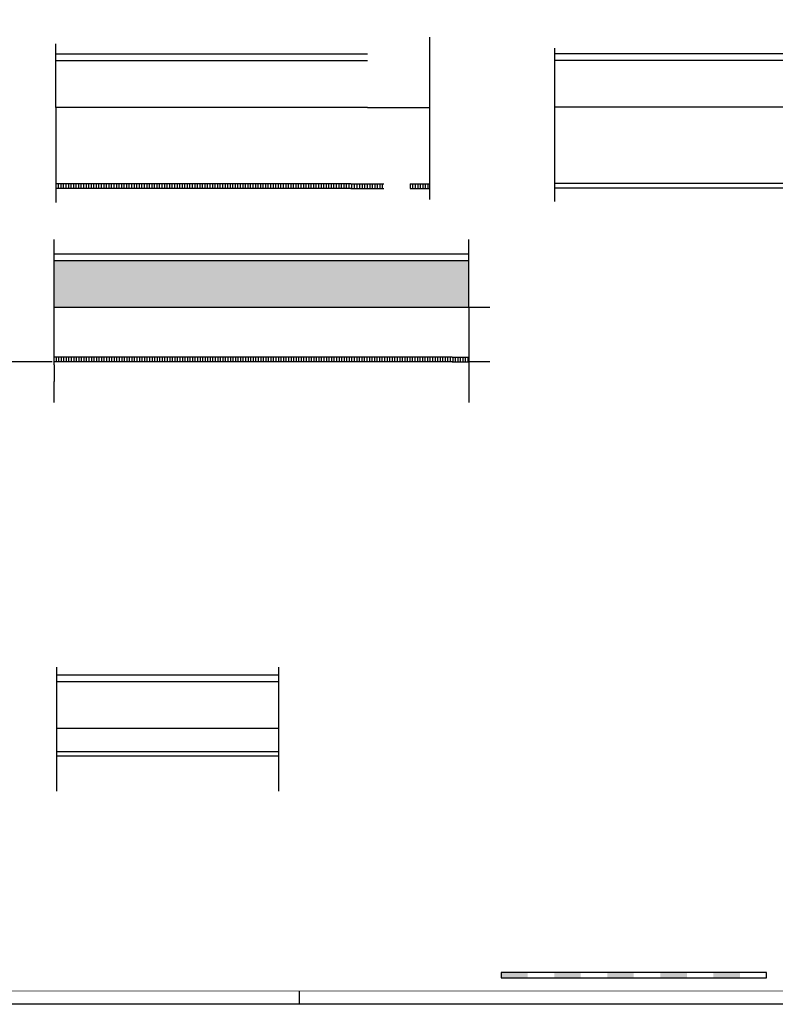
# Model space of a CAD drawing. Header units: millimetres. Extents: x 90707 to 259985, y -1262 to 84291.
# Tile 58 of 75: x 193658 to 222141, y 191 to 37290. Entities that reach past the tile are written whole.
import ezdxf
from ezdxf.enums import TextEntityAlignment as Align

# ---------------------------------------------------------------- set-up
doc = ezdxf.new("R2010")
doc.units = ezdxf.units.MM
doc.header["$LTSCALE"] = 100
doc.layers.get('0').update_dxf_attribs({"linetype": 'CONTINUOUS'})
for name, color, linetype in [('BOUW', 8, 'CONTINUOUS'), ('EL6441--_DATACOM', 3, 'CONTINUOUS'), ('LIJN025', 10, 'CONTINUOUS'), ('LIJN050', 90, 'CONTINUOUS'), ('SCHAALBALK', 10, 'CONTINUOUS'), ('TEKST25', 1, 'CONTINUOUS'), ('TEKST35', 50, 'CONTINUOUS'), ('TEKST50', 90, 'CONTINUOUS'), ('VOLGNUMMER', 7, 'CONTINUOUS')]:
    doc.layers.add(name, color=color, linetype=linetype)
doc.styles.add('ISO', font='ISO.SHX')
doc.styles.add('ROMAND', font='romand')
doc.styles.get("Standard").update_dxf_attribs({"font": 'iso.shx'})

# ---------------------------------------------------------------- blocks, each defined once
blk = doc.blocks.new('A0-GE')
at = {"layer": 'LIJN025'}
blk.add_line((1135, 0), (1135, 5), dxfattribs=at)
blk.add_lwpolyline([(1500, 841), (1500, 0), (0, 0), (0, 841)], close=True, dxfattribs=at)
at = {"layer": 'LIJN050', "const_width": 0.2}
blk.add_lwpolyline([(1495, 836), (25, 836), (25, 5), (1495, 5)], close=True, dxfattribs=at)
at = {"layer": 'SCHAALBALK'}
for p, q in [((1211, 12), (1211, 10)), ((1311, 12), (1211, 12)), ((1311, 10), (1311, 12)), ((1211, 10), (1311, 10))]:
    blk.add_line(p, q, dxfattribs=at)
for points in [[(1211, 10), (1211, 12), (1221, 10), (1221, 12)], [(1231, 10), (1231, 12), (1241, 10), (1241, 12)], [(1251, 10), (1251, 12), (1261, 10), (1261, 12)], [(1271, 10), (1271, 12), (1281, 10), (1281, 12)], [(1291, 10), (1291, 12), (1301, 10), (1301, 12)]]:
    blk.add_solid(points, dxfattribs=at)
at = {"layer": 'TEKST25', "style": 'ROMAND', "width": 2.899115}
blk.add_attdef('STATUS', text='', height=2.5, dxfattribs=at).set_placement((1454, 71.5), (1493, 71.5), align=Align.FIT)
at = {"layer": 'TEKST25', "style": 'ISO'}
for tag, p in [('E', (1455.25, 66)), ('NAAM-E', (1466.75, 66)), ('DATUM-E', (1485, 66)), ('D', (1455.25, 61)), ('NAAM-D', (1466.75, 61)), ('DATUM-D', (1485, 61)), ('C', (1455.25, 56)), ('NAAM-C', (1466.75, 56)), ('DATUM-C', (1485, 56)), ('B', (1455.25, 51)), ('NAAM-B', (1466.75, 51)), ('DATUM-B', (1485, 51)), ('A', (1455.25, 46)), ('NAAM-A', (1466.75, 46)), ('DATUM-A', (1485, 46))]:
    blk.add_attdef(tag, text='', height=2.5, dxfattribs=at).set_placement(p, align=Align.CENTER)
for tag, p in [('DATUM', (1332.75, 36.25)), ('SCHAAL', (1368, 36.25)), ('GETEKEND', (1398.25, 36.25)), ('GECONTOL.', (1433, 36.25)), ('FORMAAT', (1463.25, 28.25))]:
    blk.add_attdef(tag, p, '', height=2.5, dxfattribs=at)
at = {"layer": 'TEKST35', "style": 'ISO'}
for tag, p in [('PROJECT', (1334.5, 72.5)), ('PLAATS', (1334.5, 63.5)), ('INSTALLATIE-REGEL1', (1334.5, 52.5)), ('INSTALLATIE-REGEL2', (1334.5, 43.5))]:
    blk.add_attdef(tag, p, '', height=4, dxfattribs=at)
blk.add_attdef('PROJ.NR.', text='', height=4, dxfattribs=at).set_placement((1481, 23), align=Align.CENTER)
at = {"layer": 'TEKST50', "style": 'ISO'}
blk.add_attdef('FILE-NAAM', text='', height=5, dxfattribs=at).set_placement((1473.5, 7.5), align=Align.CENTER)
blk = doc.blocks.new('A$Cca306792')
at = {"layer": 'BOUW'}
h = blk.add_hatch(dxfattribs=at)
h.set_pattern_fill('AR-SAND', color=256, scale=5, style=0)
h.set_pattern_definition([(37.5, (-15362.65, -566830.2), (-8.000156, 244.70662), [0, -193.04, 0, -215.9, 0, -206.375]), (7.5, (-15362.65, -566830.2), (224.76164, 358.41255), [0, -104.14, 0, -173.99, 0, -66.675]), (327.5, (-15518.86, -566830.2), (395.496185, 0.71859), [0, -63.5, 0, -228.6, 0, -298.45]), (317.5, (-15518.86, -566830.2), (381.77823, 111.46466), [0, -31.75, 0, -149.86, 0, -171.45])])
h.paths.add_polyline_path([(103845, 29476), (103845, 27709), (119470, 27709), (119470, 29476), (115345, 29476)])
for p, q in [((117991, 37889), (117991, 31777)), ((103903, 35245), (103903, 37645)), ((122701, 37475), (122701, 35707)), ((103903, 37263), (111524, 37263)), ((111524, 37263), (115649, 37263)), ((122701, 37273), (130957, 37273)), ((130957, 37273), (135479, 37273)), ((103903, 37013), (111524, 37013)), ((111524, 37013), (115649, 37013)), ((122701, 37023), (122701, 35255)), ((122701, 37023), (135479, 37023)), ((115649, 35245), (103903, 35245)), ((103903, 35245), (103903, 31661)), ((115649, 35245), (117991, 35245)), ((122701, 35293), (122701, 31696)), ((135479, 35255), (122701, 35255)), ((104006, 32195), (104006, 32370)), ((104101, 32195), (104101, 32370)), ((104197, 32195), (104197, 32370)), ((104292, 32195), (104292, 32370)), ((104387, 32195), (104387, 32370)), ((104482, 32195), (104482, 32370)), ((104578, 32195), (104578, 32370)), ((104673, 32195), (104673, 32370)), ((104768, 32195), (104768, 32370)), ((104863, 32195), (104863, 32370)), ((104959, 32195), (104959, 32370)), ((105054, 32195), (105054, 32370)), ((105149, 32195), (105149, 32370)), ((105244, 32195), (105244, 32370)), ((105340, 32195), (105340, 32370)), ((105435, 32195), (105435, 32370)), ((105530, 32195), (105530, 32370)), ((105625, 32195), (105625, 32370)), ((105721, 32195), (105721, 32370)), ((105816, 32195), (105816, 32370)), ((105911, 32195), (105911, 32370)), ((106006, 32195), (106006, 32370)), ((106102, 32195), (106102, 32370)), ((106197, 32195), (106197, 32370)), ((106292, 32195), (106292, 32370)), ((106387, 32195), (106387, 32370)), ((106483, 32195), (106483, 32370)), ((106578, 32195), (106578, 32370)), ((106673, 32195), (106673, 32370)), ((106768, 32195), (106768, 32370)), ((106864, 32195), (106864, 32370)), ((106959, 32195), (106959, 32370)), ((107054, 32195), (107054, 32370)), ((107149, 32195), (107149, 32370)), ((107245, 32195), (107245, 32370)), ((107340, 32195), (107340, 32370)), ((107435, 32195), (107435, 32370)), ((107530, 32195), (107530, 32370)), ((107626, 32195), (107626, 32370)), ((107721, 32195), (107721, 32370)), ((107816, 32195), (107816, 32370)), ((107911, 32195), (107911, 32370)), ((108007, 32195), (108007, 32370)), ((108102, 32195), (108102, 32370)), ((108197, 32195), (108197, 32370)), ((108292, 32195), (108292, 32370)), ((108388, 32195), (108388, 32370)), ((108483, 32195), (108483, 32370)), ((108578, 32195), (108578, 32370)), ((108673, 32195), (108673, 32370)), ((108769, 32195), (108769, 32370)), ((108864, 32195), (108864, 32370)), ((108959, 32195), (108959, 32370)), ((109054, 32195), (109054, 32370)), ((109150, 32195), (109150, 32370)), ((109245, 32195), (109245, 32370)), ((109340, 32195), (109340, 32370)), ((109435, 32195), (109435, 32370)), ((109531, 32195), (109531, 32370)), ((109626, 32195), (109626, 32370)), ((109721, 32195), (109721, 32370)), ((109816, 32195), (109816, 32370)), ((109912, 32195), (109912, 32370)), ((110007, 32195), (110007, 32370)), ((110102, 32195), (110102, 32370)), ((110197, 32195), (110197, 32370)), ((110293, 32195), (110293, 32370)), ((110388, 32195), (110388, 32370)), ((110483, 32195), (110483, 32370)), ((110578, 32195), (110578, 32370)), ((110674, 32195), (110674, 32370)), ((110769, 32195), (110769, 32370)), ((110864, 32195), (110864, 32370)), ((110959, 32195), (110959, 32370)), ((111055, 32195), (111055, 32370)), ((111150, 32195), (111150, 32370)), ((111245, 32195), (111245, 32370)), ((111340, 32195), (111340, 32370)), ((111436, 32195), (111436, 32370)), ((111531, 32195), (111531, 32370)), ((111626, 32195), (111626, 32370)), ((111721, 32195), (111721, 32370)), ((111817, 32195), (111817, 32370)), ((111912, 32195), (111912, 32370)), ((112007, 32195), (112007, 32370)), ((112102, 32195), (112102, 32370)), ((112198, 32195), (112198, 32370)), ((112293, 32195), (112293, 32370)), ((112388, 32195), (112388, 32370)), ((112483, 32195), (112483, 32370)), ((112579, 32195), (112579, 32370)), ((112674, 32195), (112674, 32370)), ((112769, 32195), (112769, 32370)), ((112864, 32195), (112864, 32370)), ((112960, 32195), (112960, 32370)), ((113055, 32195), (113055, 32370)), ((113150, 32195), (113150, 32370)), ((113245, 32195), (113245, 32370)), ((113341, 32195), (113341, 32370)), ((113436, 32195), (113436, 32370)), ((113531, 32195), (113531, 32370)), ((113626, 32195), (113626, 32370)), ((113722, 32195), (113722, 32370)), ((113817, 32195), (113817, 32370)), ((113912, 32195), (113912, 32370)), ((114007, 32195), (114007, 32370)), ((114103, 32195), (114103, 32370)), ((114198, 32195), (114198, 32370)), ((114293, 32195), (114293, 32370)), ((114388, 32195), (114388, 32370)), ((114484, 32195), (114484, 32370)), ((114579, 32195), (114579, 32370)), ((114674, 32195), (114674, 32370)), ((114769, 32195), (114769, 32370)), ((114865, 32195), (114865, 32370)), ((114960, 32195), (114960, 32370)), ((115060, 32195), (115060, 32370)), ((115160, 32195), (115160, 32370)), ((115260, 32195), (115260, 32370)), ((115360, 32195), (115360, 32370)), ((115460, 32195), (115460, 32370)), ((115555, 32195), (115555, 32370)), ((115650, 32195), (115650, 32370)), ((115746, 32195), (115746, 32370)), ((115841, 32195), (115841, 32370)), ((115936, 32195), (115936, 32370)), ((116031, 32195), (116031, 32370)), ((116127, 32195), (116127, 32370)), ((116222, 32195), (116222, 32370)), ((117270, 32195), (117270, 32370)), ((117365, 32195), (117365, 32370)), ((117460, 32195), (117460, 32370)), ((117555, 32195), (117555, 32370)), ((117651, 32195), (117651, 32370)), ((117746, 32195), (117746, 32370)), ((117841, 32195), (117841, 32370)), ((117936, 32195), (117936, 32370)), ((135479, 32375), (122701, 32375)), ((135479, 32205), (122701, 32205)), ((103845, 29726), (103845, 30273)), ((119470, 27709), (119470, 30273)), ((103845, 29726), (115345, 29726)), ((103845, 27709), (103845, 29726)), ((115345, 29726), (119470, 29726)), ((103845, 29476), (115345, 29476)), ((115345, 29476), (119470, 29476)), ((103845, 25542), (103845, 27709)), ((120261, 27709), (103869, 27709)), ((119470, 27709), (119470, 24123)), ((103770, 25659), (101778, 25659)), ((103922, 25659), (103922, 25834)), ((104017, 25659), (104017, 25834)), ((104112, 25659), (104112, 25834)), ((104207, 25659), (104207, 25834)), ((104303, 25659), (104303, 25834)), ((104398, 25659), (104398, 25834)), ((104493, 25659), (104493, 25834)), ((104588, 25659), (104588, 25834)), ((104684, 25659), (104684, 25834)), ((104779, 25659), (104779, 25834)), ((104874, 25659), (104874, 25834)), ((104969, 25659), (104969, 25834)), ((105065, 25659), (105065, 25834)), ((105160, 25659), (105160, 25834)), ((105255, 25659), (105255, 25834)), ((105350, 25659), (105350, 25834)), ((105446, 25659), (105446, 25834)), ((105541, 25659), (105541, 25834)), ((105636, 25659), (105636, 25834)), ((105731, 25659), (105731, 25834)), ((105827, 25659), (105827, 25834)), ((105922, 25659), (105922, 25834)), ((106017, 25659), (106017, 25834)), ((106112, 25659), (106112, 25834)), ((106208, 25659), (106208, 25834)), ((106303, 25659), (106303, 25834)), ((106398, 25659), (106398, 25834)), ((106493, 25659), (106493, 25834)), ((106589, 25659), (106589, 25834)), ((106684, 25659), (106684, 25834)), ((106779, 25659), (106779, 25834)), ((106874, 25659), (106874, 25834)), ((106970, 25659), (106970, 25834)), ((107065, 25659), (107065, 25834)), ((107160, 25659), (107160, 25834)), ((107255, 25659), (107255, 25834)), ((107351, 25659), (107351, 25834)), ((107446, 25659), (107446, 25834)), ((107541, 25659), (107541, 25834)), ((107636, 25659), (107636, 25834)), ((107732, 25659), (107732, 25834)), ((107827, 25659), (107827, 25834)), ((107922, 25659), (107922, 25834)), ((108017, 25659), (108017, 25834)), ((108113, 25659), (108113, 25834)), ((108208, 25659), (108208, 25834)), ((108303, 25659), (108303, 25834)), ((108398, 25659), (108398, 25834)), ((108494, 25659), (108494, 25834)), ((108589, 25659), (108589, 25834)), ((108684, 25659), (108684, 25834)), ((108779, 25659), (108779, 25834)), ((108875, 25659), (108875, 25834)), ((108970, 25659), (108970, 25834)), ((109065, 25659), (109065, 25834)), ((109160, 25659), (109160, 25834)), ((109256, 25659), (109256, 25834)), ((109351, 25659), (109351, 25834)), ((109446, 25659), (109446, 25834)), ((109541, 25659), (109541, 25834)), ((109637, 25659), (109637, 25834)), ((109732, 25659), (109732, 25834)), ((109827, 25659), (109827, 25834)), ((109922, 25659), (109922, 25834)), ((110018, 25659), (110018, 25834)), ((110113, 25659), (110113, 25834)), ((110208, 25659), (110208, 25834)), ((110303, 25659), (110303, 25834)), ((110399, 25659), (110399, 25834)), ((110494, 25659), (110494, 25834)), ((110589, 25659), (110589, 25834)), ((110684, 25659), (110684, 25834)), ((110780, 25659), (110780, 25834)), ((110875, 25659), (110875, 25834)), ((110970, 25659), (110970, 25834)), ((111065, 25659), (111065, 25834)), ((111161, 25659), (111161, 25834)), ((111256, 25659), (111256, 25834)), ((111351, 25659), (111351, 25834)), ((111446, 25659), (111446, 25834)), ((111542, 25659), (111542, 25834)), ((111637, 25659), (111637, 25834)), ((111732, 25659), (111732, 25834)), ((111827, 25659), (111827, 25834)), ((111923, 25659), (111923, 25834)), ((112018, 25659), (112018, 25834)), ((112113, 25659), (112113, 25834)), ((112208, 25659), (112208, 25834)), ((112304, 25659), (112304, 25834)), ((112399, 25659), (112399, 25834)), ((112494, 25659), (112494, 25834)), ((112589, 25659), (112589, 25834)), ((112685, 25659), (112685, 25834)), ((112780, 25659), (112780, 25834)), ((112875, 25659), (112875, 25834)), ((112970, 25659), (112970, 25834)), ((113066, 25659), (113066, 25834)), ((113161, 25659), (113161, 25834)), ((113256, 25659), (113256, 25834)), ((113351, 25659), (113351, 25834)), ((113447, 25659), (113447, 25834)), ((113542, 25659), (113542, 25834)), ((113637, 25659), (113637, 25834)), ((113732, 25659), (113732, 25834)), ((113828, 25659), (113828, 25834)), ((113923, 25659), (113923, 25834)), ((114018, 25659), (114018, 25834)), ((114113, 25659), (114113, 25834)), ((114209, 25659), (114209, 25834)), ((114304, 25659), (114304, 25834)), ((114399, 25659), (114399, 25834)), ((114494, 25659), (114494, 25834)), ((114590, 25659), (114590, 25834)), ((114685, 25659), (114685, 25834)), ((114780, 25659), (114780, 25834)), ((114875, 25659), (114875, 25834)), ((114971, 25659), (114971, 25834)), ((115066, 25659), (115066, 25834)), ((115161, 25659), (115161, 25834)), ((115256, 25659), (115256, 25834)), ((115352, 25659), (115352, 25834)), ((115447, 25659), (115447, 25834)), ((115542, 25659), (115542, 25834)), ((115637, 25659), (115637, 25834)), ((115733, 25659), (115733, 25834)), ((115828, 25659), (115828, 25834)), ((115923, 25659), (115923, 25834)), ((116018, 25659), (116018, 25834)), ((116114, 25659), (116114, 25834)), ((116209, 25659), (116209, 25834)), ((116304, 25659), (116304, 25834)), ((116399, 25659), (116399, 25834)), ((116495, 25659), (116495, 25834)), ((116590, 25659), (116590, 25834)), ((116685, 25659), (116685, 25834)), ((116780, 25659), (116780, 25834)), ((116876, 25659), (116876, 25834)), ((116971, 25659), (116971, 25834)), ((117066, 25659), (117066, 25834)), ((117161, 25659), (117161, 25834)), ((117257, 25659), (117257, 25834)), ((117352, 25659), (117352, 25834)), ((117447, 25659), (117447, 25834)), ((117542, 25659), (117542, 25834)), ((117638, 25659), (117638, 25834)), ((117733, 25659), (117733, 25834)), ((117828, 25659), (117828, 25834)), ((117923, 25659), (117923, 25834)), ((118019, 25659), (118019, 25834)), ((118114, 25659), (118114, 25834)), ((118209, 25659), (118209, 25834)), ((118304, 25659), (118304, 25834)), ((118400, 25659), (118400, 25834)), ((118495, 25659), (118495, 25834)), ((118590, 25659), (118590, 25834)), ((118685, 25659), (118685, 25834)), ((118781, 25659), (118781, 25834)), ((118876, 25659), (118876, 25834)), ((118971, 25659), (118971, 25834)), ((119066, 25659), (119066, 25834)), ((119161, 25659), (119161, 25834)), ((119256, 25659), (119256, 25834)), ((119351, 25659), (119351, 25834)), ((119446, 25659), (119446, 25834)), ((120261, 25659), (119470, 25659)), ((103845, 25542), (103845, 24917)), ((103845, 24123), (103845, 24917)), ((103927, 14161), (103927, 9483)), ((112298, 14161), (112298, 9483)), ((103927, 13868), (112182, 13868)), ((112182, 13868), (112298, 13868)), ((103927, 13618), (112182, 13618)), ((112182, 13618), (112298, 13618)), ((112298, 11850), (103927, 11850)), ((112298, 10970), (103927, 10970)), ((112298, 10800), (103927, 10800))]:
    blk.add_line(p, q, dxfattribs=at)
at = {"layer": 'BOUW', "color": 9}
for p, q in [((115024, 32370), (103903, 32370)), ((115024, 32370), (116261, 32370)), ((117261, 32370), (117991, 32370)), ((115024, 32195), (103903, 32195)), ((115024, 32195), (116261, 32195)), ((117261, 32195), (117991, 32195)), ((118845, 25834), (103845, 25834)), ((118845, 25659), (103845, 25659)), ((118845, 25834), (119470, 25834)), ((118845, 25659), (119470, 25659))]:
    blk.add_line(p, q, dxfattribs=at)
at = {"layer": 'VOLGNUMMER', "color": 252, "linetype": 'ByBlock'}
for tag, p in [('0.28', (16187, 74214)), ('0.17', (62961, 72994)), ('0.16', (78893, 73105)), ('0.29', (35887, 72529)), ('0.18', (53124, 64542)), ('0.701', (85482, 63517)), ('0.30', (29366, 63128)), ('0.32', (36092, 63166)), ('0.12', (90689, 63024)), ('0.29A', (33165, 62745)), ('0.30', (38191, 61494)), ('0.27', (17657, 61363)), ('0.19', (61479, 61433)), ('0.14', (89762, 60088)), ('0.33', (45869, 59450)), ('0.15', (73454, 57402)), ('0.25', (28058, 57013)), ('0.801', (112714, 57073)), ('0.18A', (61029, 56759)), ('0.26A', (36299, 54851)), ('0.20', (60895, 53506)), ('0.800', (90980, 50804)), ('0.21', (58702, 48178)), ('0.25A', (73288, 48435)), ('0.300', (94483, 48257)), ('0.24', (35041, 47783)), ('0.102', (87631, 47613)), ('0.26', (18559, 46119)), ('0.203', (95795, 46197)), ('0.802', (68387, 42721)), ('0.204', (95497, 42149)), ('0.07B', (66790, 38909)), ('0.702', (95327, 36513))]:
    blk.add_attdef(tag, text='', height=250, dxfattribs=at).set_placement(p, align=Align.MIDDLE_CENTER)
at = {"layer": 'VOLGNUMMER', "color": 8, "linetype": 'ByBlock'}
blk.add_attdef('0.600', text='', height=250, dxfattribs=at).set_placement((96800, 48300), align=Align.MIDDLE_CENTER)

msp = doc.modelspace()

# ---------------------------------------------------------------- block references
at = {"xscale": 100, "yscale": 100, "zscale": 100}
msp.add_blockref('A0-GE', (90707, 191), dxfattribs=at)
at = {"layer": 'EL6441--_DATACOM'}
msp.add_blockref('A$Cca306792', (91118, -1262), dxfattribs=at)

doc.saveas('drawing.dxf')
